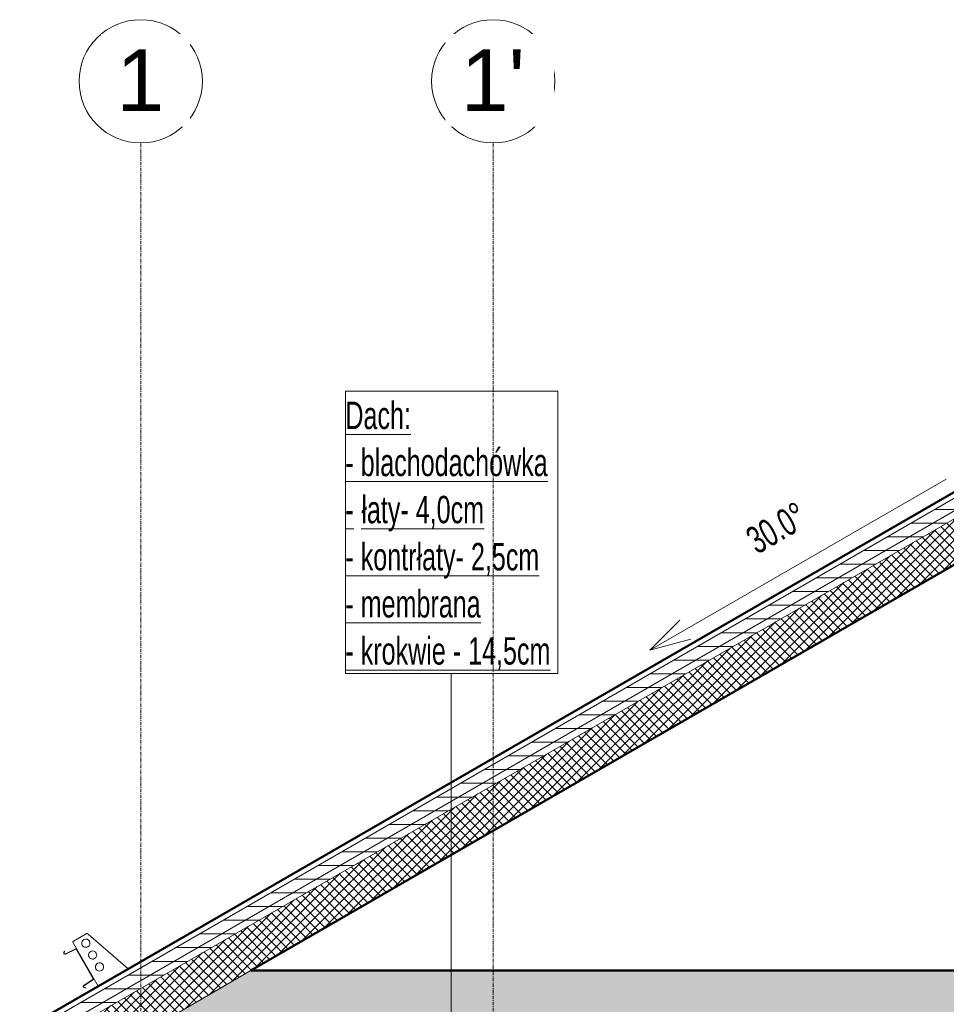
# Model space of a CAD drawing. Header units: millimetres. Extents: x -37728 to 44100, y 631619 to 691915.
# Tile 170 of 256: x -35440 to -32057, y 688320 to 691915. Entities that reach past the tile are written whole.
import ezdxf

# ---------------------------------------------------------------- set-up
doc = ezdxf.new("R2010")
doc.units = ezdxf.units.MM
doc.linetypes.add('Linia siatki', pattern=[2.2225, 1.27, -0.3175, 0.3175, -0.3175])
doc.layers.add('_XREF', color=7, linetype='Continuous')
for name, color, linetype, lineweight in [('A-ANNO-IDEN', 252, 'Continuous', 5), ('A-FLOR', 252, 'Continuous', 5), ('A-FLOR-MCUT', 252, 'Continuous', 5), ('A-FLOR-PATT', 252, 'Continuous', 5), ('A-GENM', 252, 'Continuous', 5), ('A-ROOF', 252, 'Continuous', 5), ('A-ROOF-PATT', 252, 'Continuous', 5), ('G-ANNO-DIMS', 252, 'Continuous', 5), ('S-GRID', 252, 'Continuous', 5), ('S-GRID-IDEN', 252, 'Continuous', 5)]:
    doc.layers.add(name, color=color, linetype=linetype, lineweight=lineweight)
doc.styles.add('Arial', font='arial.ttf', dxfattribs={"height": 5.447353})
doc.styles.add('Arial Narrow_1', font='ARIALN.TTF', dxfattribs={"width": 0.8, "height": 10})
pattern_1 = [(0, (-605.9514, 3277.659), (0, 5), [])]

# ---------------------------------------------------------------- blocks, each defined once
blk = doc.blocks.new('Construction_Roof-Accessories_Lindab_KOTEGL - Construction_Roof-Accessories_Lindab_KOTEGL-9237833-Przekrój')
at = {"layer": 'A-GENM', "color": 252}
for p, q in [((65507.65, 354.93), (65503.07, 352.29)), ((65523.02, 342.2), (65508.46, 354.86)), ((65502.89, 351.61), (65512, 335.83))]:
    blk.add_line(p, q, dxfattribs=at)
for centre, radius, start, end in [((65507.55, 351.52), 1.5, 118.04, 298.04), ((65507.55, 351.52), 1.5, 298.04, 118.04), ((65508, 354.33), 0.701, 49, 120.0049), ((65508, 354.33), 0.701, 91.603, 120.0049), ((65503.32, 351.86), 0.5, 120.0049, 210), ((65503.32, 351.86), 0.5, 135.0041, 180.0016), ((65510.05, 347.2), 1.5, 118.04, 298.04), ((65510.05, 347.2), 1.5, 298.04, 118.04), ((65512.55, 342.87), 1.5, 118.04, 298.04), ((65512.55, 342.87), 1.5, 298.04, 118.04)]:
    blk.add_arc(centre, radius, start, end, dxfattribs=at)
blk = doc.blocks.new('Construction_Roof-Accessories_Lindab_SNO_KOTEGL - Construction_Roof-Accessories_Lindab_SNO-9237834-Przekrój')
at = {"layer": 'A-GENM', "color": 252}
for p, q in [((65500.09, 347.64), (65503.86, 349.46)), ((65503.93, 349.35), (65500.14, 347.54)), ((65510.28, 338.56), (65504.08, 349.31)), ((65504.19, 349.36), (65510.38, 338.63)), ((65499.55, 348.01), (65499.7, 348.67)), ((65499.81, 348.64), (65499.67, 347.98)), ((65499.7, 348.67), (65499.81, 348.64)), ((65506.78, 336.03), (65510.25, 338.4)), ((65510.31, 338.3), (65506.85, 335.93)), ((65507.54, 335.08), (65506.89, 335.29)), ((65506.93, 335.4), (65507.58, 335.2)), ((65507.58, 335.2), (65507.54, 335.08))]:
    blk.add_line(p, q, dxfattribs=at)
for centre, radius, start, end in [((65503.97, 349.23), 0.248, 30, 115.6378), ((65503.98, 349.25), 0.115, 30, 115.6378), ((65499.96, 347.92), 0.42, 167.6381, 295.0988), ((65499.96, 347.92), 0.3, 167.6381, 295), ((65510.18, 338.5), 0.115, 304.3622, 30), ((65510.17, 338.5), 0.248, 304.3622, 30), ((65507.02, 335.69), 0.42, 124.9012, 252.3619), ((65507.02, 335.69), 0.3, 125, 252.3619)]:
    blk.add_arc(centre, radius, start, end, dxfattribs=at)
blk = doc.blocks.new('Siatka - M_Symbol siatki - okrąg mniejszy-7853319-Przekrój')
at = {"layer": 'S-GRID-IDEN', "color": 252}
blk.add_circle((65527.61, -300.36), 22.5, dxfattribs=at)
blk = doc.blocks.new('A$C4e31ac75')
at = {"layer": 'A-FLOR-PATT', "lineweight": 5}
h = blk.add_hatch(dxfattribs=at)
h.set_pattern_fill('FP_8', color=256, style=0, pattern_type=2)
h.set_pattern_definition([(0, (-605.9514, 3277.6592), (2.381, 1.375), [1.587, -3.175]), (120, (-605.9514, 3277.6592), (-2.381285, 1.3745065), [1.588, -3.175]), (60, (-605.9514, 3277.6592), (-0.000285, 2.7495065), [0, -3.175, 1.587, 0])])
h.paths.add_polyline_path([(-534.21, 3291.16), (-297.4, 3291.16), (-340.71, 3316.16), (-1045.19, 3316.16), (-1076.65, 3298), (-1076.65, 3291.16), (-661.35, 3291.16)])
at = {"layer": 'A-ROOF-PATT', "lineweight": 5}
h = blk.add_hatch(dxfattribs=at)
h.set_pattern_fill('FP_14', color=256, style=0, pattern_type=2)
h.set_pattern_definition(pattern_1)
h.paths.add_polyline_path([(-256.3, 3287.06), (-256.3, 3291.68), (-692.95, 3543.78), (-1129.6, 3291.68), (-1129.6, 3287.06), (-692.95, 3539.16), (-264.03, 3291.52)])
h = blk.add_hatch(dxfattribs=at)
h.set_pattern_fill('FP_14', color=256, style=0, pattern_type=2)
h.set_pattern_definition(pattern_1)
h.paths.add_polyline_path([(-256.3, 3284.17), (-256.3, 3287.06), (-692.95, 3539.16), (-1129.6, 3287.06), (-1129.6, 3284.17), (-692.95, 3536.27), (-260.85, 3286.8)])
h = blk.add_hatch(dxfattribs=at)
h.set_pattern_fill('FP_10', color=256, style=0, pattern_type=2)
h.set_pattern_definition([(45, (-605.9514, 3277.6592), (-1.767767, 1.767767), []), (135, (-605.9514, 3277.6592), (-1.767767, -1.767767), [])])
h.paths.add_polyline_path([(-256.3, 3267.43), (-256.3, 3284.17), (-692.95, 3536.27), (-1129.6, 3284.17), (-1129.6, 3267.43), (-692.95, 3519.53), (-279.92, 3281.06)])
at = {"layer": 'A-ANNO-IDEN'}
blk.add_line((-972.08, 3285.99), (-972.08, 3424.59), dxfattribs=at)
at = {"layer": 'A-ANNO-IDEN', "flags": 128}
blk.add_lwpolyline([(-1010.71, 3527.79), (-933.19, 3527.79), (-933.19, 3424.59), (-1010.71, 3424.59)], close=True, dxfattribs=at)
at = {"layer": 'A-FLOR', "lineweight": 50}
blk.add_line((-340.71, 3316.16), (-1045.19, 3316.16), dxfattribs=at)
at = {"layer": 'A-FLOR-MCUT'}
blk.add_line((-1045.19, 3316.16), (-1076.65, 3298), dxfattribs=at)
at = {"layer": 'A-ROOF', "lineweight": 50}
for p, q in [((-692.95, 3546.09), (-1129.6, 3293.99)), ((-1045.19, 3316.16), (-692.95, 3519.53))]:
    blk.add_line(p, q, dxfattribs=at)
at = {"layer": 'A-ROOF'}
for p, q in [((-692.95, 3543.78), (-1129.6, 3291.68)), ((-692.95, 3539.16), (-1129.6, 3287.06)), ((-1129.6, 3284.17), (-692.95, 3536.27))]:
    blk.add_line(p, q, dxfattribs=at)
at = {"layer": 'G-ANNO-DIMS'}
for q in [(-888.62, 3444.11), (-884.6, 3437.15)]:
    blk.add_line((-899.6, 3433.13), q, dxfattribs=at)
at = {"layer": 'S-GRID', "linetype": 'Linia siatki'}
for p, q in [((-1085.4, 2696.79), (-1085.4, 3618.35)), ((-956.73, 2696.79), (-956.73, 3618.35))]:
    blk.add_line(p, q, dxfattribs=at)
at = {"layer": 'A-GENM'}
for name in ['Construction_Roof-Accessories_Lindab_KOTEGL - Construction_Roof-Accessories_Lindab_KOTEGL-9237833-Przekrój', 'Construction_Roof-Accessories_Lindab_SNO_KOTEGL - Construction_Roof-Accessories_Lindab_SNO-9237834-Przekrój']:
    blk.add_blockref(name, (-66613.01, 2974.66), dxfattribs=at)
at = {"layer": 'S-GRID-IDEN'}
for p in [(-66613.01, 3941.22), (-66484.34, 3941.22)]:
    blk.add_blockref('Siatka - M_Symbol siatki - okrąg mniejszy-7853319-Przekrój', p, dxfattribs=at)
at = {"layer": 'A-ANNO-IDEN', "char_height": 10, "attachment_point": 1, "style": 'Arial Narrow_1'}
for s, insert, width in [('\\LDach:', (-1010.71, 3523.9), 29.8228), ('\\L- blachodachówka', (-1010.71, 3506.71), 92.6751), ('\\Lłaty- 4,0cm', (-1004.89, 3489.51), 56.1181), ('\\L- ', (-1010.71, 3489.51), 7.0548), ('\\L- kontrłaty- 2,5cm', (-1010.71, 3472.31), 88.827), ('\\L- membrana', (-1010.71, 3455.11), 61.5696), ('\\L- krokwie - 14,5cm', (-1010.71, 3437.91), 93.6371)]:
    blk.add_mtext(s, dxfattribs=dict(at, insert=insert, width=width))
at = {"layer": 'G-ANNO-DIMS', "insert": (-865.42, 3476.63), "char_height": 10, "width": 26.7713, "attachment_point": 1, "rotation": 30, "line_spacing_factor": 0.974696, "style": 'Arial Narrow_1', "bg_fill": 3, "box_fill_scale": 1.25, "bg_fill_color": 256, "bg_fill_true_color": 13158600, "bg_fill_transparency": 0}
blk.add_mtext('30.0°', dxfattribs=at)
at = {"layer": 'S-GRID-IDEN', "char_height": 22.5, "attachment_point": 1, "style": 'Arial', "bg_fill": 3, "box_fill_scale": 1.25, "bg_fill_color": 256, "bg_fill_true_color": 13158600, "bg_fill_transparency": 0}
for s, insert, width in [('\\fArial|b0|i0|c238|p34|;1', (-1094.33, 3652.48), 21.2447), ("1'", (-968.63, 3652.48), 28.4599)]:
    blk.add_mtext(s, dxfattribs=dict(at, insert=insert, width=width))
at = {"layer": 'G-ANNO-DIMS'}
blk.add_line((-791.34, 3495.63), (-899.6, 3433.13), dxfattribs=at)

msp = doc.modelspace()

# ---------------------------------------------------------------- block references
at = {"layer": '_XREF', "xscale": 10, "yscale": 10, "zscale": 10}
msp.add_blockref('A$C4e31ac75', (-24143.6, 655281.1), dxfattribs=at)

doc.saveas('drawing.dxf')
